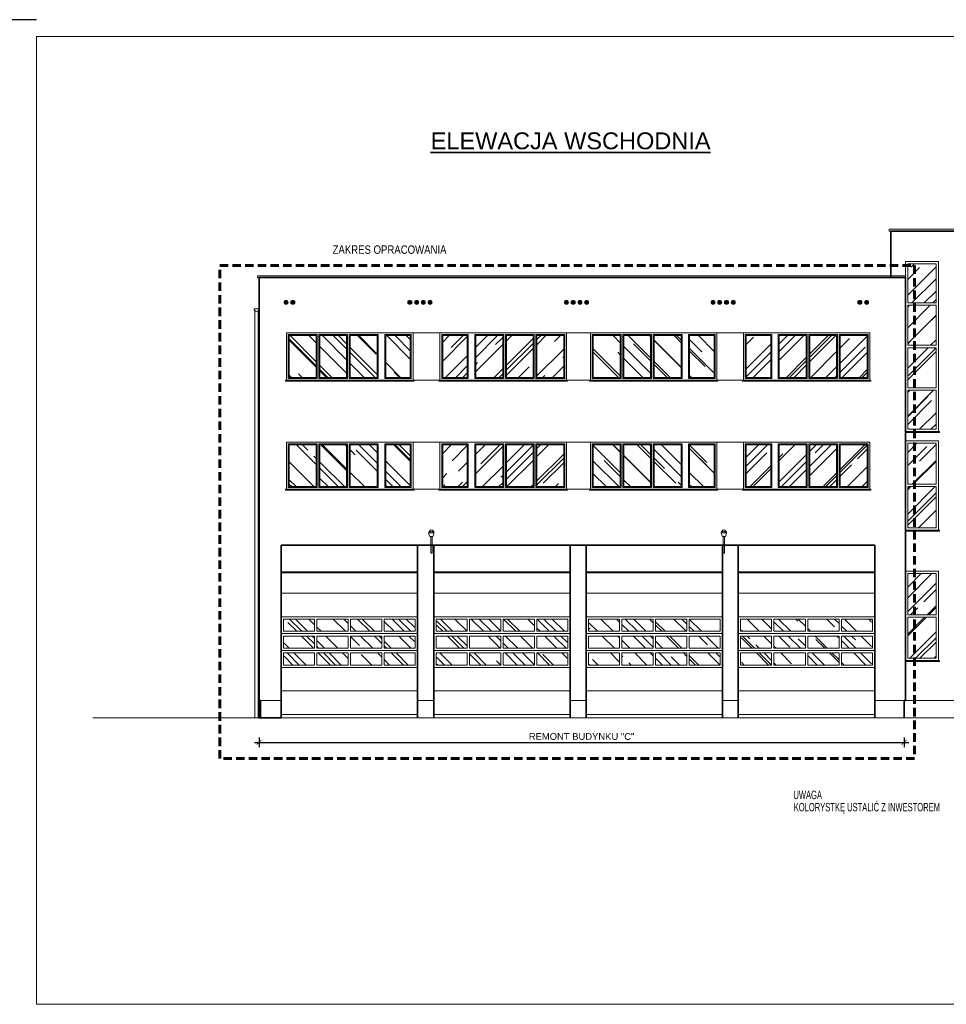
# Model space of a CAD drawing. Header units: millimetres. Extents: x -8040 to 8760, y -10081 to -7111.
# Tile 4 of 22: x 610 to 3359, y -10031 to -7111. Entities that reach past the tile are written whole.
import ezdxf

# ---------------------------------------------------------------- set-up
doc = ezdxf.new("R2010")
doc.units = ezdxf.units.MM
doc.linetypes.add('DASHEDX2', pattern=[1.5, 1, -0.5])
for name, color, linetype, lineweight in [('BA_txs', 2, 'Continuous', 18), ('Cienka', 7, 'Continuous', 18), ('M_Ramki do druku', 7, 'Continuous', 18), ('M_Ramki rysunków', 2, 'Continuous', 18), ('M_Teksty duże', 3, 'Continuous', 35), ('PG_PRZERYWANE_ŚREDNIE', 1, 'DASHEDX2', 18), ('PG_SCHODY', 2, 'Continuous', 18), ('PG_SZRAF', 1, 'Continuous', 18), ('PG_WIDOKOWE_CIENKIE', 1, 'Continuous', 18), ('PG_WYMIARY', 1, 'Continuous', 18), ('PG_ŚCIANY_SŁUPY', 4, 'Continuous', 35), ('Wymiarowa zewnętrzna', 50, 'Continuous', 18)]:
    doc.layers.add(name, color=color, linetype=linetype, lineweight=lineweight)
doc.styles.add('BIKTS', font='bikromsw.shx', dxfattribs={"width": 0.85})
doc.styles.add('MCAD_TD', font='arial.ttf')
doc.styles.get("Standard").update_dxf_attribs({"font": 'arial.ttf'})
doc.dimstyles.new('Styl 50', dxfattribs={"dimscale": 0, "dimtxt": 12.5, "dimasz": 8, "dimexe": 17.5, "dimexo": 0, "dimgap": 5, "dimtad": 1, "dimdec": 1, "dimtxsty": 'Standard', "dimblk": 'ARCHTICK', "dimcen": 6, "dimdle": 8, "dimadec": 0, "dimazin": 0, "dimtfac": 1, "dimtdec": 1, "dimtmove": 1, "dimatfit": 3, "dimldrblk": 'ARCHTICK', "dimfxl": 17.5, "dimfxlon": 1, "dimarcsym": 0})
pattern_1 = [(45, (5984.445, -1816.78), (64.6578, 172.421), [1143, -152.4, 381, -76.2]), (45, (6029.17, -1718.18), (-125.544, 17.781), [228.6, -25.146, 457.2, -57.15]), (45, (5965.587, -1744.043), (244.0834, 316.2846), [609.6, -106.68, 304.8, -76.2])]

# ---------------------------------------------------------------- blocks, each defined once
blk = doc.blocks.new('brama poz')
at = {"layer": 'PG_SZRAF'}
h = blk.add_hatch(dxfattribs=at)
h.set_pattern_fill('AR-RROOF', color=256, scale=3, angle=45)
h.set_pattern_definition(pattern_1)
h.paths.add_polyline_path([(7579, -3965.5), (7489.5, -3965.5), (7489.5, -4001.5), (7579, -4001.5)])
h = blk.add_hatch(dxfattribs=at)
h.set_pattern_fill('AR-RROOF', color=256, scale=3, angle=45)
h.set_pattern_definition(pattern_1)
h.paths.add_polyline_path([(7679, -3965.5), (7586, -3965.5), (7586, -4001.5), (7679, -4001.5)])
h = blk.add_hatch(dxfattribs=at)
h.set_pattern_fill('AR-RROOF', color=256, scale=3, angle=45)
h.set_pattern_definition(pattern_1)
h.paths.add_polyline_path([(7779, -3965.5), (7686, -3965.5), (7686, -4001.5), (7779, -4001.5)])
h = blk.add_hatch(dxfattribs=at)
h.set_pattern_fill('AR-RROOF', color=256, scale=3, angle=45)
h.set_pattern_definition(pattern_1)
h.paths.add_polyline_path([(7875.5, -3965.5), (7786, -3965.5), (7786, -4001.5), (7875.5, -4001.5)])
h = blk.add_hatch(dxfattribs=at)
h.set_pattern_fill('AR-RROOF', color=256, scale=3, angle=45)
h.set_pattern_definition(pattern_1)
h.paths.add_polyline_path([(7579, -4015.5), (7489.5, -4015.5), (7489.5, -4051.5), (7579, -4051.5)])
h = blk.add_hatch(dxfattribs=at)
h.set_pattern_fill('AR-RROOF', color=256, scale=3, angle=45)
h.set_pattern_definition(pattern_1)
h.paths.add_polyline_path([(7679, -4015.5), (7586, -4015.5), (7586, -4051.5), (7679, -4051.5)])
h = blk.add_hatch(dxfattribs=at)
h.set_pattern_fill('AR-RROOF', color=256, scale=3, angle=45)
h.set_pattern_definition(pattern_1)
h.paths.add_polyline_path([(7779, -4015.5), (7686, -4015.5), (7686, -4051.5), (7779, -4051.5)])
h = blk.add_hatch(dxfattribs=at)
h.set_pattern_fill('AR-RROOF', color=256, scale=3, angle=45)
h.set_pattern_definition(pattern_1)
h.paths.add_polyline_path([(7875.5, -4015.5), (7786, -4015.5), (7786, -4051.5), (7875.5, -4051.5)])
h = blk.add_hatch(dxfattribs=at)
h.set_pattern_fill('AR-RROOF', color=256, scale=3, angle=45)
h.set_pattern_definition(pattern_1)
h.paths.add_polyline_path([(7579, -4065.5), (7489.5, -4065.5), (7489.5, -4101.5), (7579, -4101.5)])
h = blk.add_hatch(dxfattribs=at)
h.set_pattern_fill('AR-RROOF', color=256, scale=3, angle=45)
h.set_pattern_definition(pattern_1)
h.paths.add_polyline_path([(7679, -4065.5), (7586, -4065.5), (7586, -4101.5), (7679, -4101.5)])
h = blk.add_hatch(dxfattribs=at)
h.set_pattern_fill('AR-RROOF', color=256, scale=3, angle=45)
h.set_pattern_definition(pattern_1)
h.paths.add_polyline_path([(7779, -4065.5), (7686, -4065.5), (7686, -4101.5), (7779, -4101.5)])
h = blk.add_hatch(dxfattribs=at)
h.set_pattern_fill('AR-RROOF', color=256, scale=3, angle=45)
h.set_pattern_definition(pattern_1)
h.paths.add_polyline_path([(7875.5, -4065.5), (7786, -4065.5), (7786, -4101.5), (7875.5, -4101.5)])
for p, q in [((7480, -3958.5), (7885, -3958.5)), ((7487, -3965.5), (7579, -3965.5)), ((7487, -3965.5), (7487, -4001.5)), ((7579, -3965.5), (7579, -4001.5)), ((7586, -3965.5), (7679, -3965.5)), ((7586, -3965.5), (7586, -4001.5)), ((7679, -3965.5), (7679, -4001.5)), ((7686, -3965.5), (7779, -3965.5)), ((7686, -3965.5), (7686, -4001.5)), ((7779, -3965.5), (7779, -4001.5)), ((7786, -3965.5), (7878, -3965.5)), ((7786, -3965.5), (7786, -4001.5)), ((7878, -4001.5), (7878, -3965.5)), ((7480, -4008.5), (7885, -4008.5)), ((7487, -4001.5), (7579, -4001.5)), ((7487, -4015.5), (7579, -4015.5)), ((7487, -4015.5), (7487, -4051.5)), ((7579, -4015.5), (7579, -4051.5)), ((7586, -4001.5), (7679, -4001.5)), ((7586, -4015.5), (7679, -4015.5)), ((7586, -4015.5), (7586, -4051.5)), ((7679, -4015.5), (7679, -4051.5)), ((7686, -4001.5), (7779, -4001.5)), ((7686, -4015.5), (7779, -4015.5)), ((7686, -4015.5), (7686, -4051.5)), ((7779, -4015.5), (7779, -4051.5)), ((7786, -4001.5), (7878, -4001.5)), ((7786, -4015.5), (7878, -4015.5)), ((7786, -4015.5), (7786, -4051.5)), ((7878, -4051.5), (7878, -4015.5)), ((7480, -4058.5), (7885, -4058.5)), ((7487, -4051.5), (7579, -4051.5)), ((7586, -4051.5), (7679, -4051.5)), ((7686, -4051.5), (7779, -4051.5)), ((7786, -4051.5), (7878, -4051.5)), ((7487, -4065.5), (7579, -4065.5)), ((7487, -4065.5), (7487, -4101.5)), ((7579, -4065.5), (7579, -4101.5)), ((7586, -4065.5), (7679, -4065.5)), ((7586, -4065.5), (7586, -4101.5)), ((7679, -4065.5), (7679, -4101.5)), ((7686, -4065.5), (7779, -4065.5)), ((7686, -4065.5), (7686, -4101.5)), ((7779, -4065.5), (7779, -4101.5)), ((7786, -4065.5), (7878, -4065.5)), ((7786, -4065.5), (7786, -4101.5)), ((7878, -4101.5), (7878, -4065.5)), ((7480, -4108.5), (7885, -4108.5)), ((7487, -4101.5), (7579, -4101.5)), ((7586, -4101.5), (7679, -4101.5)), ((7586, -4101.5), (7679, -4101.5)), ((7686, -4101.5), (7779, -4101.5)), ((7786, -4101.5), (7878, -4101.5)), ((7480, -4178.5), (7885, -4178.5))]:
    blk.add_line(p, q, dxfattribs=at)
at = {"layer": 'PG_WIDOKOWE_CIENKIE'}
for p, q in [((7885, -3828.5), (7480, -3828.5)), ((7480, -3888.5), (7885, -3888.5)), ((7480, -4248.5), (7885, -4248.5))]:
    blk.add_line(p, q, dxfattribs=at)
blk.add_lwpolyline([(7480, -4258.5), (7885, -4258.5), (7885, -3746.5), (7480, -3746.5)], close=True, dxfattribs=at)
blk.add_lwpolyline([(7885, -3771.5), (7885, -4258.5)], dxfattribs=at)
blk = doc.blocks.new('OKNO_375x140')
at = {"layer": 'PG_SZRAF'}
h = blk.add_hatch(dxfattribs=at)
h.set_pattern_fill('AR-RROOF', color=256, scale=3, angle=45)
h.set_pattern_definition([(45, (5082.105, -4043.91), (64.6578, 172.4209), [1143, -152.4, 381, -76.2]), (45, (5126.83, -3945.31), (-125.544, 17.781), [228.6, -25.146, 457.2, -57.15]), (45, (5063.247, -3971.174), (244.08336, 316.2846), [609.6, -106.68, 304.8, -76.2])])
h.paths.add_polyline_path([(7780.5, -8047.7), (7860.5, -8047.7), (7860.5, -8171.7), (7780.5, -8171.7)])
h.paths.add_polyline_path([(7769.5, -8171.7), (7690.5, -8171.7), (7690.5, -8047.7), (7769.5, -8047.7)])
h.paths.add_polyline_path([(7679.5, -8171.7), (7599.5, -8171.7), (7599.5, -8047.7), (7679.5, -8047.7)])
h.paths.add_polyline_path([(7574.5, -8171.7), (7501.5, -8171.7), (7501.5, -8047.7), (7574.5, -8047.7)])
at = {"layer": 'PG_WIDOKOWE_CIENKIE'}
for p, q in [((7868.5, -8039.7), (7493.5, -8039.7)), ((7493.5, -8039.7), (7493.5, -8179.7)), ((7577.5, -8044.7), (7498.5, -8044.7)), ((7498.5, -8044.7), (7498.5, -8174.7)), ((7574.5, -8047.7), (7501.5, -8047.7)), ((7501.5, -8047.7), (7501.5, -8171.7)), ((7574.5, -8171.7), (7574.5, -8047.7)), ((7577.5, -8174.7), (7577.5, -8044.7)), ((7682.5, -8044.7), (7596.5, -8044.7)), ((7596.5, -8174.7), (7596.5, -8044.7)), ((7679.5, -8047.7), (7599.5, -8047.7)), ((7599.5, -8171.7), (7599.5, -8047.7)), ((7679.5, -8171.7), (7679.5, -8047.7)), ((7682.5, -8174.7), (7682.5, -8044.7)), ((7772.5, -8044.7), (7687.5, -8044.7)), ((7687.5, -8174.7), (7687.5, -8044.7)), ((7769.5, -8047.7), (7690.5, -8047.7)), ((7690.5, -8171.7), (7690.5, -8047.7)), ((7769.5, -8171.7), (7769.5, -8047.7)), ((7772.5, -8174.7), (7772.5, -8044.7)), ((7777.5, -8174.7), (7777.5, -8044.7)), ((7780.5, -8171.7), (7780.5, -8047.7)), ((7860.5, -8047.7), (7780.5, -8047.7)), ((7860.5, -8171.7), (7860.5, -8047.7)), ((7863.5, -8174.7), (7863.5, -8044.7)), ((7868.5, -8179.7), (7868.5, -8039.7)), ((7498.5, -8174.7), (7577.5, -8174.7)), ((7501.5, -8171.7), (7574.5, -8171.7)), ((7596.5, -8174.7), (7682.5, -8174.7)), ((7599.5, -8171.7), (7679.5, -8171.7)), ((7687.5, -8174.7), (7772.5, -8174.7)), ((7690.5, -8171.7), (7769.5, -8171.7)), ((7777.5, -8174.7), (7863.5, -8174.7)), ((7780.5, -8171.7), (7860.5, -8171.7)), ((7493.5, -8179.7), (7868.5, -8179.7))]:
    blk.add_line(p, q, dxfattribs=at)
blk.add_lwpolyline([(7777.5, -8044.7), (7863.5, -8044.7)], dxfattribs=at)
blk.add_lwpolyline([(7490.5, -8179.7), (7490.5, -8182.7), (7871.5, -8182.7), (7871.5, -8179.7)], close=True, dxfattribs=at)
blk = doc.blocks.new('A$C422A37B4')
at = {"layer": 'PG_SZRAF'}
h = blk.add_hatch(dxfattribs=at)
h.set_pattern_fill('AR-RROOF', color=256, scale=3, angle=45)
h.paths.add_polyline_path([(91, 258), (7, 258), (7, 136), (91, 136)])
h.paths.add_polyline_path([(91, 129), (7, 129), (7, 7), (91, 7)])
at = {"lineweight": 0}
for p, q in [((0, 0), (0, 265)), ((0, 265), (98, 265)), ((98, 0), (98, 265)), ((7, 136), (7, 258)), ((7, 258), (91, 258)), ((91, 136), (91, 258)), ((7, 136), (91, 136)), ((7, 7), (7, 129)), ((7, 129), (91, 129)), ((91, 7), (91, 129)), ((0, 0), (98, 0)), ((7, 7), (91, 7))]:
    blk.add_line(p, q, dxfattribs=at)
blk = doc.blocks.new('A$C4BBC0593')
at = {"layer": 'PG_SZRAF'}
h = blk.add_hatch(dxfattribs=at)
h.set_pattern_fill('AR-RROOF', color=256, scale=3, angle=45)
h.paths.add_polyline_path([(-7, 498), (-91, 498), (-91, 382.25), (-7, 382.25)])
h.paths.add_polyline_path([(-7, 375.25), (-91, 375.25), (-91, 256), (-7, 256)])
h.paths.add_polyline_path([(-7, 249), (-91, 249), (-91, 129.75), (-7, 129.75)])
h.paths.add_polyline_path([(-7, 122.75), (-91, 122.75), (-91, 7), (-7, 7)])
at = {"lineweight": 0}
for p, q in [((-98, 0), (-98, 505)), ((-98, 505), (0, 505)), ((-98, 505), (0, 505)), ((-91, 382.25), (-91, 498)), ((-91, 498), (-7, 498)), ((-7, 382.25), (-7, 498)), ((0, 0), (0, 505)), ((-91, 382.25), (-7, 382.25)), ((-91, 256), (-91, 375.25)), ((-91, 375.25), (-7, 375.25)), ((-7, 256), (-7, 375.25)), ((-91, 256), (-7, 256)), ((-91, 129.75), (-91, 249)), ((-91, 249), (-7, 249)), ((-7, 129.75), (-7, 249)), ((-91, 129.75), (-7, 129.75)), ((-91, 7), (-91, 122.75)), ((-91, 122.75), (-7, 122.75)), ((-7, 7), (-7, 122.75)), ((-98, 0), (0, 0)), ((-91, 7), (-7, 7))]:
    blk.add_line(p, q, dxfattribs=at)
blk = doc.blocks.new('_ArchTick')
at = {"color": 0, "linetype": 'ByBlock', "const_width": 0.15}
blk.add_lwpolyline([(-0.5, -0.5), (0.5, 0.5)], dxfattribs=at)
blk = doc.blocks.new('*D402')
at = {"layer": 'Defpoints', "color": 0, "transparency": 16777216}
for p in [(1320.3, -9181.7), (3233.3, -9181.7), (3233.3, -9254.1)]:
    blk.add_point(p, dxfattribs=at)
at = {"layer": 'Wymiarowa zewnętrzna', "color": 0, "lineweight": -2, "transparency": 16777216}
for p, q in [((1306.3, -9254.1), (3247.3, -9254.1)), ((1320.3, -9240.1), (1320.3, -9268.1)), ((3233.3, -9240.1), (3233.3, -9268.1))]:
    blk.add_line(p, q, dxfattribs=at)
at = {"layer": 'Wymiarowa zewnętrzna', "color": 0, "lineweight": -2, "transparency": 16777216, "xscale": 14, "yscale": 14, "zscale": 14, "rotation": 180}
blk.add_blockref('_ArchTick', (1320.3, -9254.1), dxfattribs=at)
at = {"layer": 'Wymiarowa zewnętrzna', "color": 0, "lineweight": -2, "transparency": 16777216, "xscale": 14, "yscale": 14, "zscale": 14}
blk.add_blockref('_ArchTick', (3233.3, -9254.1), dxfattribs=at)
at = {"layer": 'Wymiarowa zewnętrzna', "color": 0, "lineweight": 0, "transparency": 16777216, "insert": (2276.8, -9236.8), "char_height": 20, "attachment_point": 5}
blk.add_mtext('{\\C256;REMONT BUDYNKU "C" }', dxfattribs=at)

msp = doc.modelspace()

# ---------------------------------------------------------------- hatches: boundary and pattern name
at = {"layer": 'PG_SZRAF', "true_color": 0x000000}
h = msp.add_hatch(dxfattribs=at)
h.set_pattern_fill('ANSI37', color=18, angle=45)
h.set_pattern_definition([(90, (338.6967, -4037.9136), (-3.175, 0), []), (180, (338.6967, -4037.9136), (-2e-16, -3.175), [])])
h.paths.add_polyline_path([(1394.3, -7949.3, 1), (1406.3, -7949.3, 1)])
h = msp.add_hatch(dxfattribs=at)
h.set_pattern_fill('ANSI37', color=18, angle=45)
h.set_pattern_definition([(90, (358.6967, -4037.9136), (-3.175, 0), []), (180, (358.6967, -4037.9136), (-2e-16, -3.175), [])])
h.paths.add_polyline_path([(1414.3, -7949.3, 1), (1426.3, -7949.3, 1)])
h = msp.add_hatch(dxfattribs=at)
h.set_pattern_fill('ANSI37', color=18, angle=45)
h.set_pattern_definition([(90, (705.7274, -4037.9136), (-3.175, 0), []), (180, (705.7274, -4037.9136), (-2e-16, -3.175), [])])
h.paths.add_polyline_path([(1761.3, -7949.3, 1), (1773.3, -7949.3, 1)])
h = msp.add_hatch(dxfattribs=at)
h.set_pattern_fill('ANSI37', color=18, angle=45)
h.set_pattern_definition([(90, (725.7274, -4037.9136), (-3.175, 0), []), (180, (725.7274, -4037.9136), (-2e-16, -3.175), [])])
h.paths.add_polyline_path([(1781.3, -7949.3, 1), (1793.3, -7949.3, 1)])
h = msp.add_hatch(dxfattribs=at)
h.set_pattern_fill('ANSI37', color=18, angle=45)
h.set_pattern_definition([(90, (745.7274, -4037.9136), (-3.175, 0), []), (180, (745.7274, -4037.9136), (-2e-16, -3.175), [])])
h.paths.add_polyline_path([(1801.3, -7949.3, 1), (1813.3, -7949.3, 1)])
h = msp.add_hatch(dxfattribs=at)
h.set_pattern_fill('ANSI37', color=18, angle=45)
h.set_pattern_definition([(90, (765.7274, -4037.9136), (-3.175, 0), []), (180, (765.7274, -4037.9136), (-2e-16, -3.175), [])])
h.paths.add_polyline_path([(1821.3, -7949.3, 1), (1833.3, -7949.3, 1)])
h = msp.add_hatch(dxfattribs=at)
h.set_pattern_fill('ANSI37', color=18, angle=45)
h.set_pattern_definition([(90, (1170.2274, -4037.9136), (-3.175, 0), []), (180, (1170.2274, -4037.9136), (-2e-16, -3.175), [])])
h.paths.add_polyline_path([(2225.8, -7949.3, 1), (2237.8, -7949.3, 1)])
h = msp.add_hatch(dxfattribs=at)
h.set_pattern_fill('ANSI37', color=18, angle=45)
h.set_pattern_definition([(90, (1190.2274, -4037.9136), (-3.175, 0), []), (180, (1190.2274, -4037.9136), (-2e-16, -3.175), [])])
h.paths.add_polyline_path([(2245.8, -7949.3, 1), (2257.8, -7949.3, 1)])
h = msp.add_hatch(dxfattribs=at)
h.set_pattern_fill('ANSI37', color=18, angle=45)
h.set_pattern_definition([(90, (1210.2274, -4037.9136), (-3.175, 0), []), (180, (1210.2274, -4037.9136), (-2e-16, -3.175), [])])
h.paths.add_polyline_path([(2265.8, -7949.3, 1), (2277.8, -7949.3, 1)])
h = msp.add_hatch(dxfattribs=at)
h.set_pattern_fill('ANSI37', color=18, angle=45)
h.set_pattern_definition([(90, (1230.2274, -4037.9136), (-3.175, 0), []), (180, (1230.2274, -4037.9136), (-2e-16, -3.175), [])])
h.paths.add_polyline_path([(2285.8, -7949.3, 1), (2297.8, -7949.3, 1)])
h = msp.add_hatch(dxfattribs=at)
h.set_pattern_fill('ANSI37', color=18, angle=45)
h.set_pattern_definition([(90, (1605.2274, -4037.9136), (-3.175, 0), []), (180, (1605.2274, -4037.9136), (-2e-16, -3.175), [])])
h.paths.add_polyline_path([(2660.8, -7949.3, 1), (2672.8, -7949.3, 1)])
h = msp.add_hatch(dxfattribs=at)
h.set_pattern_fill('ANSI37', color=18, angle=45)
h.set_pattern_definition([(90, (1625.2274, -4037.9136), (-3.175, 0), []), (180, (1625.2274, -4037.9136), (-2e-16, -3.175), [])])
h.paths.add_polyline_path([(2680.8, -7949.3, 1), (2692.8, -7949.3, 1)])
h = msp.add_hatch(dxfattribs=at)
h.set_pattern_fill('ANSI37', color=18, angle=45)
h.set_pattern_definition([(90, (1645.2274, -4037.9136), (-3.175, 0), []), (180, (1645.2274, -4037.9136), (-2e-16, -3.175), [])])
h.paths.add_polyline_path([(2700.8, -7949.3, 1), (2712.8, -7949.3, 1)])
h = msp.add_hatch(dxfattribs=at)
h.set_pattern_fill('ANSI37', color=18, angle=45)
h.set_pattern_definition([(90, (1665.2274, -4037.9136), (-3.175, 0), []), (180, (1665.2274, -4037.9136), (-2e-16, -3.175), [])])
h.paths.add_polyline_path([(2720.8, -7949.3, 1), (2732.8, -7949.3, 1)])
h = msp.add_hatch(dxfattribs=at)
h.set_pattern_fill('ANSI37', color=18, angle=45)
h.set_pattern_definition([(90, (2040.758, -4037.9136), (-3.175, 0), []), (180, (2040.758, -4037.9136), (-2e-16, -3.175), [])])
h.paths.add_polyline_path([(3096.3, -7949.3, 1), (3108.3, -7949.3, 1)])
h = msp.add_hatch(dxfattribs=at)
h.set_pattern_fill('ANSI37', color=18, angle=45)
h.set_pattern_definition([(90, (2060.758, -4037.9136), (-3.175, 0), []), (180, (2060.758, -4037.9136), (-2e-16, -3.175), [])])
h.paths.add_polyline_path([(3116.3, -7949.3, 1), (3128.3, -7949.3, 1)])

# ---------------------------------------------------------------- linework, layer by layer
at = {"layer": 'Cienka', "color": 18, "lineweight": 0, "true_color": 0x000000}
for p, q in [((2741.5, -8671.7), (2741.5, -9181.7)), ((2741.5, -9181.7), (3141.5, -9181.7))]:
    msp.add_line(p, q, dxfattribs=at)
at = {"layer": 'M_Ramki do druku', "color": 18, "lineweight": -2, "true_color": 0x000000}
msp.add_line((660, -7111), (360, -7111), dxfattribs=at)
at = {"layer": 'M_Ramki rysunków', "color": 18, "true_color": 0x000000}
msp.add_lwpolyline([(660, -10031), (660, -7161), (4510, -7161), (4510, -10031)], close=True, dxfattribs=at)
at = {"layer": 'PG_PRZERYWANE_ŚREDNIE', "color": 18, "lineweight": 60, "ltscale": 25, "true_color": 0x000000}
msp.add_lwpolyline([(1203.7, -7839.6), (3264.4, -7839.6), (3264.4, -9302.5), (1203.7, -9302.5)], close=True, dxfattribs=at)
at = {"layer": 'PG_SCHODY', "color": 18, "true_color": 0x000000}
msp.add_lwpolyline([(3855.3, -9181.7), (827.1, -9181.7)], dxfattribs=at)
at = {"layer": 'PG_WIDOKOWE_CIENKIE', "color": 18, "true_color": 0x000000}
for p, q in [((2083.7, -7870.7), (1374.3, -7870.7)), ((2083.7, -7875.7), (1374.3, -7875.7)), ((1320.3, -7968.6), (1305.3, -7968.6)), ((1307.8, -7974.2), (1307.8, -9181.7)), ((1317.8, -7974.2), (1317.8, -9181.7)), ((1824.2, -8637.1), (1823.8, -8631.8)), ((1826.8, -8633), (1826.3, -8631.2)), ((1826.8, -8633), (1835.2, -8633)), ((1835.2, -8633), (1836.3, -8631.2)), ((1838.4, -8637.1), (1838.7, -8631.8)), ((2691.7, -8637.1), (2691.4, -8631.8)), ((2694.9, -8633), (2693.8, -8631.2)), ((2703.3, -8633), (2694.9, -8633)), ((2703.3, -8633), (2703.8, -8631.2)), ((2705.9, -8637.1), (2706.3, -8631.8)), ((1826.8, -8643.9), (1835.7, -8643.9)), ((1829.2, -8643.9), (1829.2, -8693.2)), ((1833.3, -8643.9), (1833.3, -8693.2)), ((2703.3, -8643.9), (2694.4, -8643.9)), ((2696.8, -8643.9), (2696.8, -8693.2)), ((2700.9, -8643.9), (2700.9, -8693.2)), ((1829.2, -8693.2), (1833.3, -8693.2)), ((2700.9, -8693.2), (2696.8, -8693.2)), ((1385.3, -8748.7), (1790.3, -8748.7)), ((1838.3, -8748.7), (2243.3, -8748.7)), ((2290.3, -8748.7), (2695.3, -8748.7)), ((2741.5, -8748.7), (3146.5, -8748.7)), ((1385.3, -9129.7), (1320.3, -9129.7)), ((1838.3, -9129.7), (1790.3, -9129.7)), ((2290.3, -9129.7), (2243.3, -9129.7)), ((2741.5, -9129.7), (2695.3, -9129.7)), ((3211.5, -9129.7), (3146.5, -9129.7))]:
    msp.add_line(p, q, dxfattribs=at)
for points in [[(3384.3, -7732.7), (3189.3, -7732.7), (3189.3, -7737.7), (3384.3, -7737.7)], [(1776.8, -8039.7), (1856.8, -8039.7), (1856.8, -8179.7), (1776.8, -8179.7)], [(2231.8, -8039.7), (2303.3, -8039.7), (2303.3, -8179.7), (2231.8, -8179.7)], [(2678.3, -8039.7), (2757.3, -8039.7), (2757.3, -8179.7), (2678.3, -8179.7)], [(1776.8, -8363.7), (1856.8, -8363.7), (1856.8, -8503.7), (1776.8, -8503.7)], [(2231.8, -8363.7), (2303.3, -8363.7), (2303.3, -8503.7), (2231.8, -8503.7)], [(2678.3, -8363.7), (2757.3, -8363.7), (2757.3, -8503.7), (2678.3, -8503.7)]]:
    msp.add_lwpolyline(points, close=True, dxfattribs=at)
for points in [[(1315.3, -7870.7), (3237.3, -7870.7)], [(1315.3, -7870.7), (1315.3, -7875.7)], [(1315.3, -7875.7), (3237.3, -7875.7)], [(1826.8, -8643.9), (1824.2, -8637.1)], [(1835.7, -8643.9), (1838.4, -8637.1)], [(2694.4, -8643.9), (2691.7, -8637.1)], [(2703.3, -8643.9), (2705.9, -8637.1)], [(3211.5, -9129.7), (3708.3, -9129.7)]]:
    msp.add_lwpolyline(points, dxfattribs=at)
for centre in [(1400.3, -7949.3), (1420.3, -7949.3), (1767.3, -7949.3), (1787.3, -7949.3), (1807.3, -7949.3), (1827.3, -7949.3), (2231.8, -7949.3), (2251.8, -7949.3), (2271.8, -7949.3), (2291.8, -7949.3), (2666.8, -7949.3), (2686.8, -7949.3), (2706.8, -7949.3), (2726.8, -7949.3), (3102.3, -7949.3), (3122.3, -7949.3)]:
    msp.add_circle(centre, 6, dxfattribs=at)
for centre, radius, start, end in [((1312.8, -7968.6), 7.5, 180, 0), ((1831.3, -8631.7), 7.45, 0.528, 180.5107), ((1831.3, -8632.8), 5.26, 17.7402, 162.2598), ((2698.8, -8631.7), 7.45, 359.4893, 179.472), ((2698.8, -8632.8), 5.26, 17.7402, 162.2598)]:
    msp.add_arc(centre, radius, start, end, dxfattribs=at)
at = {"layer": 'PG_WYMIARY', "color": 18, "true_color": 0x000000}
for points in [[(3135.3, -8179.7), (2860.3, -8179.7), (2860.3, -8182.7), (3135.3, -8182.7)], [(3338.3, -8332.7), (3237.3, -8332.7), (3237.3, -8335.7), (3338.3, -8335.7)], [(3338.3, -8624.7), (3237.3, -8624.7), (3237.3, -8627.7), (3338.3, -8627.7)], [(3338.3, -9011.7), (3237.3, -9011.7), (3237.3, -9014.7), (3338.3, -9014.7)]]:
    msp.add_lwpolyline(points, close=True, dxfattribs=at)
at = {"layer": 'PG_ŚCIANY_SŁUPY', "color": 18, "true_color": 0x000000}
for p, q in [((1320.3, -9129.7), (1324.3, -9129.7)), ((1324.3, -9129.7), (1324.3, -9181.7)), ((3237.3, -9129.7), (3233.3, -9129.7)), ((3233.3, -9129.7), (3233.3, -9181.7))]:
    msp.add_line(p, q, dxfattribs=at)
for points in [[(3194.3, -7875.7), (3194.3, -7737.7)], [(3194.3, -7737.7), (3384.3, -7737.7)], [(1320.3, -7875.7), (1320.3, -9181.7), (1385.3, -9181.7)], [(1320.3, -7875.7), (3237.3, -7875.7)], [(3237.3, -9129.7), (3237.3, -7875.7)], [(3146.5, -8669.7), (1385.3, -8669.7)], [(1385.3, -8669.7), (1385.3, -9181.7)], [(1790.3, -8669.7), (1790.3, -9181.7)], [(1838.3, -8669.7), (1838.3, -9181.7)], [(2243.3, -8669.7), (2243.3, -9181.7)], [(2290.3, -8669.7), (2290.3, -9181.7)], [(2695.3, -8669.7), (2695.3, -9181.7)], [(2741.5, -8669.7), (2741.5, -9181.7)], [(3146.5, -8669.7), (3146.5, -9181.7)]]:
    msp.add_lwpolyline(points, dxfattribs=at)

# ---------------------------------------------------------------- block references
at = {"layer": 'PG_WIDOKOWE_CIENKIE', "color": 18, "true_color": 0x000000}
for name, p in [('A$C4BBC0593', (3335.3, -8332.7)), ('OKNO_375x140', (-5636.7, 0)), ('OKNO_375x140', (-4736.2, 0)), ('OKNO_375x140', (-5636.7, -324)), ('OKNO_375x140', (-4736.2, -324)), ('A$C422A37B4', (3237.3, -8624.7)), ('A$C422A37B4', (3237.3, -9011.7))]:
    msp.add_blockref(name, p, dxfattribs=at)
at = {"layer": 'PG_WIDOKOWE_CIENKIE', "color": 18, "true_color": 0x000000, "xscale": -1}
for name, p in [('OKNO_375x140', (9270.3, 0)), ('OKNO_375x140', (10171.8, 0)), ('OKNO_375x140', (9270.3, -324)), ('OKNO_375x140', (10171.8, -324)), ('brama poz', (9270.3, -4923.3)), ('brama poz', (9723.3, -4923.3)), ('brama poz', (10175.3, -4923.3)), ('brama poz', (10626.6, -4923.3))]:
    msp.add_blockref(name, p, dxfattribs=at)

# ---------------------------------------------------------------- texts
at = {"layer": 'BA_txs', "color": 18, "true_color": 0x000000, "style": 'BIKTS'}
for s, width, p in [('ZAKRES OPRACOWANIA', 0.85, (1538.2, -7805.3)), ('UWAGA', 0.65, (2905.2, -9422.4)), ('KOLORYSTKĘ USTALIĆ Z INWESTOREM', 0.65, (2906.2, -9458.8))]:
    msp.add_text(s, height=25, dxfattribs=dict(at, width=width)).set_placement(p)
at = {"layer": 'M_Teksty duże', "color": 18, "true_color": 0x000000, "style": 'MCAD_TD'}
msp.add_text('%%UELEWACJA WSCHODNIA', height=50, dxfattribs=at).set_placement((1829.1, -7495.2))

# ---------------------------------------------------------------- dimensions: what is measured, and where the dimension line sits
at = {"layer": 'Wymiarowa zewnętrzna', "color": 18, "lineweight": 0, "true_color": 0x000000}
dim = msp.add_linear_dim(base=(3233.3, -9254.1), p1=(1320.3, -9181.7), p2=(3233.3, -9181.7), text='{\\C256;REMONT BUDYNKU "C" }', dimstyle='Styl 50', override={"dimscale": 1, "dimtxt": 20, "dimasz": 14, "dimexe": 14, "dimgap": 7, "dimdec": 0, "dimdle": 14, "dimtix": 1, "dimfxl": 14}, dxfattribs=at)
dim.commit()
dim.dimension.update_dxf_attribs({"geometry": '*D402', "text_midpoint": (2276.8, -9236.8)})

doc.saveas('drawing.dxf')
